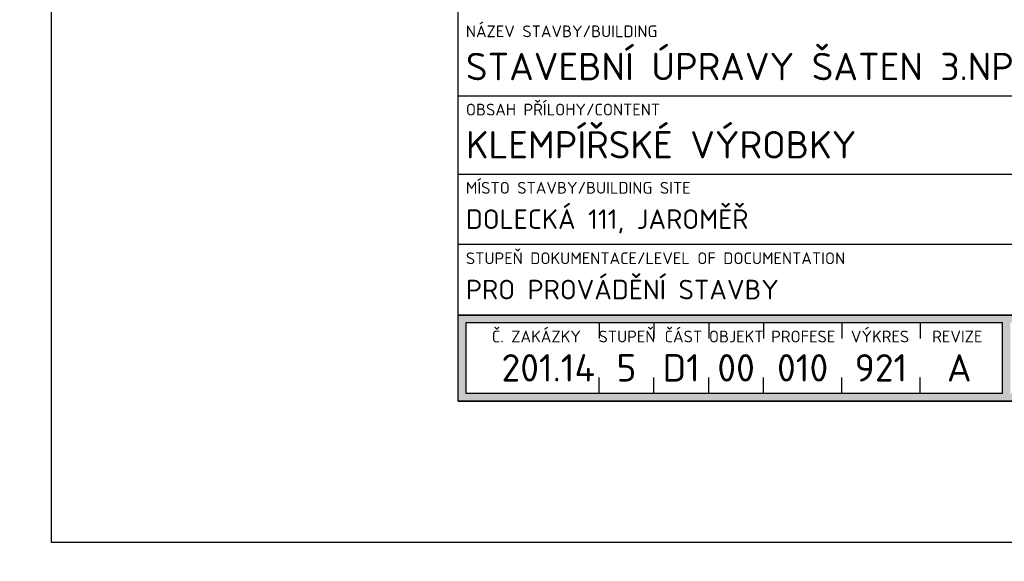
# Model space of a CAD drawing. Header units: metres. Extents: x -115250 to 1551995, y -140807 to 374743.
# Tile 4 of 205: x -50038 to -48781, y -98725 to -98033. Entities that reach past the tile are written whole.
import ezdxf
from ezdxf.enums import TextEntityAlignment as Align

# ---------------------------------------------------------------- set-up
doc = ezdxf.new("R2010")
doc.units = ezdxf.units.M
doc.header["$LTSCALE"] = 100
doc.layers.add('030-PBR popis', color=12, linetype='Continuous', lineweight=9)
doc.styles.add('ISOCPEUB_10', font='isocpeur.ttf')
doc.styles.add('ISOCPEUR', font='isocpeur.ttf')
doc.styles.add('ISOCPEUR_10', font='isocpeur.ttf')

# ---------------------------------------------------------------- blocks, each defined once
blk = doc.blocks.new('RAZITKO-KCC')
h = blk.add_hatch(color=256)
h.paths.add_polyline_path([(-69.5, 10), (-69.5, 1), (-21, 1), (-21, 10)], flags=16)
h.paths.add_polyline_path([(-70.5, 10), (-139, 10), (-139, 1), (-70.5, 1)], flags=16)
h.paths.add_polyline_path([(-140, 11), (-20, 11), (-20, 0), (-140, 0)])
for p, q in [((-140, 0), (-140, 76)), ((-140, 39), (0, 39)), ((-140, 29), (0, 29)), ((-20, 20), (-140, 20)), ((-20, 11), (-140, 11)), ((-140, 11), (-20, 11)), ((-140, 0), (-140, 11)), ((-70.5, 10), (-139, 10)), ((-139, 10), (-139, 1)), ((-122, 10), (-122, 8)), ((-115, 10), (-115, 8)), ((-108, 10), (-108, 8)), ((-101, 10), (-101, 8)), ((-91, 10), (-91, 8)), ((-81, 10), (-81, 8)), ((-70.5, 1), (-70.5, 10)), ((-122, 1), (-122, 3)), ((-115, 1), (-115, 3)), ((-108, 1), (-108, 3)), ((-101, 1), (-101, 3)), ((-91, 1), (-91, 3)), ((-81, 1), (-81, 3)), ((-140, 0), (0, 0)), ((-139, 1), (-70.5, 1)), ((-20, 0), (-140, 0))]:
    blk.add_line(p, q)
at = {"style": 'ISOCPEUR_10'}
for s, p in [('NÁZEV STAVBY/BUILDING', (-139, 46.5)), ('OBSAH PŘÍLOHY/CONTENT', (-139, 36.5)), ('MÍSTO STAVBY/BUILDING SITE', (-139, 26.5)), ('STUPEŇ DOKUMENTACE/LEVEL OF DOCUMENTATION', (-139, 17.5))]:
    blk.add_text(s, height=1.5, dxfattribs=at).set_placement(p)
for s, p in [('Č. ZAKÁZKY', (-130, 7.5)), ('STUPEŇ', (-118.43, 7.5)), ('ČÁST', (-111.23, 7.5)), ('OBJEKT', (-104.48, 7.5)), ('PROFESE', (-95.93, 7.5)), ('VÝKRES', (-86.12, 7.5)), ('REVIZE', (-76.25, 7.5))]:
    blk.add_text(s, height=1.5, dxfattribs=at).set_placement(p, align=Align.CENTER)
at = {"color": 3}
for tag, p, height, style in [('INVESTOR_jméno', (-130.18, 85.97), 2.5, 'ISOCPEUR_10'), ('INVESTOR_ulice', (-130.18, 82.29), 2.5, 'ISOCPEUR_10'), ('INVESTOR_město', (-130.18, 78.63), 2.5, 'ISOCPEUR_10'), ('HLAVNÍ_INŽENÝR_PROJEKTU', (-69, 69), 2.5, 'ISOCPEUR_10'), ('PROFESE', (-139, 69), 2.5, 'ISOCPEUR_10'), ('ZPRACOVATEL_PROFESE_jméno', (-139, 60), 2.5, 'ISOCPEUR_10'), ('ZODPOVĚDNÝ_PROJEKTANT_PROFESE', (-69, 60), 2.5, 'ISOCPEUR_10'), ('ZPRACOVATEL_PROFESE_ulice', (-139, 55.5), 2.5, 'ISOCPEUR_10'), ('ZPRACOVATEL_PROFESE_město', (-139, 51), 2.5, 'ISOCPEUR_10'), ('VYPRACOVAL', (-69, 51), 2.5, 'ISOCPEUR_10'), ('ARCHIV', (-19, 31), 2.5, 'ISOCPEUR_10'), ('MISTO_STAVBY', (-139, 22), 2.5, 'ISOCPEUR_10'), ('STUPEŇ_DOKUMENTACE', (-139, 13), 2, 'ISOCPEUR_10'), ('DATUM', (-69, 13), 2.5, 'ISOCPEUR_10'), ('MĚŘÍTKO', (-48.5, 13), 2.5, 'ISOCPEUR_10'), ('FORMÁT', (-30.5, 13), 2.5, 'ISOCPEUR_10'), ('OBJEKT', (-69, 2.5), 3.5, 'ISOCPEUB_10')]:
    blk.add_attdef(tag, p, '', height=height, dxfattribs=dict(at, style=style))
at = {"color": 3, "linetype": 'ByBlock', "style": 'ISOCPEUB_10'}
for tag, p in [('NÁZEV_STAVBY', (-139, 41)), ('OBSAH_PŘÍLOHY', (-139, 31))]:
    blk.add_attdef(tag, p, '', height=3.5, dxfattribs=at)
blk.add_attdef('Č_PŘÍLOHY-č_zakázky', text='', height=3.5, dxfattribs=at).set_placement((-122.5, 2.5), align=Align.RIGHT)
for tag, p in [('Č_PŘÍLOHY-stupeň_dokumentace', (-118.5, 2.5)), ('Č_PŘÍLOHY-část_dokumentace', (-111.5, 2.5)), ('Č_PŘÍLOHY-objekt', (-104.5, 2.5)), ('Č_PŘÍLOHY-profese', (-96, 2.5)), ('Č_PŘÍLOHY-výkres', (-86, 2.5)), ('Č_PŘÍLOHY-revize', (-76, 2.5))]:
    blk.add_attdef(tag, text='', height=3.5, dxfattribs=at).set_placement(p, align=Align.CENTER)
at = {"color": 3, "style": 'ISOCPEUR_10'}
blk.add_attdef('OBJEKT_UPŘESNĚNÍ', text='', height=2.5, dxfattribs=at).set_placement((-22, 2.5), align=Align.RIGHT)

msp = doc.modelspace()

# ---------------------------------------------------------------- linework, layer by layer
msp.add_lwpolyline([(-49998, -95730.6), (-49998, -98700.6), (-47898, -98700.6), (-47898, -95730.6)], close=True)

# ---------------------------------------------------------------- block references
ref = msp.add_blockref('RAZITKO-KCC', (-48078.2, -98520.3), dxfattribs=dict(xscale=10, yscale=10, zscale=10))
ref.add_attrib('Č_PŘÍLOHY-revize', 'A', dxfattribs={"color": 3, "linetype": 'ByBlock', "height": 35, "style": 'ISOCPEUB_10'}).set_placement((-48838.2, -98495.3), align=Align.CENTER)
ref.add_attrib('Č_PŘÍLOHY-výkres', '921', dxfattribs={"color": 3, "linetype": 'ByBlock', "height": 35, "style": 'ISOCPEUB_10'}).set_placement((-48938.2, -98495.3), align=Align.CENTER)
ref.add_attrib('Č_PŘÍLOHY-profese', '010', dxfattribs={"color": 3, "linetype": 'ByBlock', "height": 35, "style": 'ISOCPEUB_10'}).set_placement((-49038.2, -98495.3), align=Align.CENTER)
ref.add_attrib('Č_PŘÍLOHY-objekt', '00', dxfattribs={"color": 3, "linetype": 'ByBlock', "height": 35, "style": 'ISOCPEUB_10'}).set_placement((-49123.2, -98495.3), align=Align.CENTER)
ref.add_attrib('Č_PŘÍLOHY-část_dokumentace', 'D1', dxfattribs={"color": 3, "linetype": 'ByBlock', "height": 35, "style": 'ISOCPEUB_10'}).set_placement((-49193.2, -98495.3), align=Align.CENTER)
ref.add_attrib('Č_PŘÍLOHY-stupeň_dokumentace', '5', dxfattribs={"color": 3, "linetype": 'ByBlock', "height": 35, "style": 'ISOCPEUB_10'}).set_placement((-49263.2, -98495.3), align=Align.CENTER)
ref.add_attrib('Č_PŘÍLOHY-č_zakázky', '201.14', dxfattribs={"color": 3, "linetype": 'ByBlock', "height": 35, "style": 'ISOCPEUB_10'}).set_placement((-49303.2, -98495.3), align=Align.RIGHT)
ref.add_attrib('STUPEŇ_DOKUMENTACE', 'PRO PROVÁDĚNÍ STAVBY', (-49468.2, -98390.3), dxfattribs={"color": 3, "height": 25, "style": 'ISOCPEUR_10'})
ref.add_attrib('MISTO_STAVBY', 'DOLECKÁ 111, JAROMĚŘ', (-49468.2, -98300.3), dxfattribs={"color": 3, "height": 25, "style": 'ISOCPEUR_10'})
ref.add_attrib('OBSAH_PŘÍLOHY', 'KLEMPÍŘSKÉ VÝROBKY', (-49468.2, -98210.3), dxfattribs={"color": 3, "linetype": 'ByBlock', "height": 35, "style": 'ISOCPEUB_10'})
ref.add_attrib('NÁZEV_STAVBY', 'STAVEBNÍ ÚPRAVY ŠATEN 3.NP', (-49468.2, -98110.3), dxfattribs={"color": 3, "linetype": 'ByBlock', "height": 35, "style": 'ISOCPEUB_10'})

# ---------------------------------------------------------------- texts
at = {"layer": '030-PBR popis', "color": 7, "linetype": 'ByBlock', "insert": (-51954.8, -33900), "char_height": 400, "attachment_point": 1, "line_spacing_factor": 1.8, "style": 'ISOCPEUR'}
msp.add_mtext_dynamic_manual_height_columns('{\\H2x;LEGENDA PO - PBŘ:}\\P\\pl4000;HRANICE POŽÁRNÍHO ÚSEKU\\PEPS SE SAMOČINNÝMI A TLAČÍTKOVÝMI HLÁSIČI VIZ. PROJEKT EPS\\PNOUZOVÉ OSVĚTLENÍ\\PPŘENOSNÉ HASICÍ PŘÍSTROJE (SPECIFIKACE DLE POŽÁRNÍ ZPRÁVY)\\PVNITŘNÍ POŽÁRNÍ HYDRANTOVÁ SKŘÍŇ (BÍLÁ; PHP, D 30 m, EPS)\\PVÝCHOD NA VOLNÉ PROSTRANSTVÍ\\PSMĚR ÚNIKU (DOPLNĚNÝ O POČET UNIKAJÍCÍCH OSOB) \\PAKUSTICKÉ POPLACHOVÉ ZAŘÍZENÍ\\POZNAČENÍ POŽÁRNÍHO ÚSEKU\\PNEJNIŽŠÍ POŽADOVANÁ POŽÁRNÍ ODOLNOST VODOROVNÉ KONSTRUKCE\\PNEJNIŽŠÍ POŽADOVANÁ POŽÁRNÍ ODOLNOST SVISLÉ KONSTRUKCE\\PNEJNIŽŠÍ POŽADOVANÁ POŽÁRNÍ ODOLNOST POŽÁRNÍHO UZÁVĚRU', width=26908.954, gutter_width=2000, heights=[0], dxfattribs=at)

doc.saveas('drawing.dxf')
